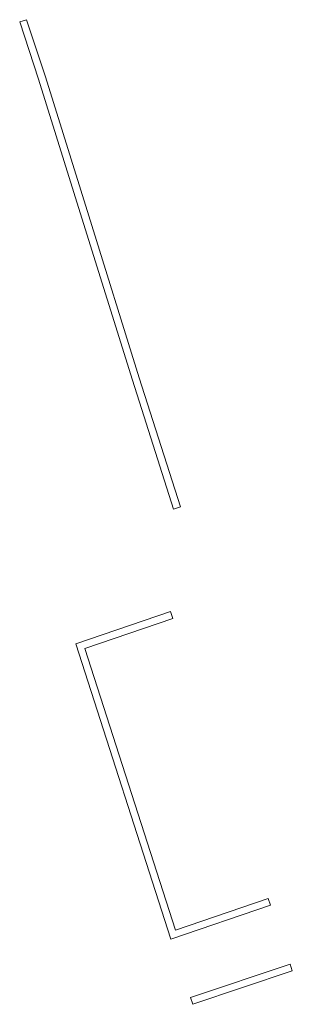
# Model space of a CAD drawing. Extents: x 212171 to 228808, y 571701 to 593093.
# Tile 20 of 97: x 216464 to 216483, y 586063 to 586132. Entities that reach past the tile are written whole.
import ezdxf

# ---------------------------------------------------------------- set-up
doc = ezdxf.new("R2010")
doc.units = 0
doc.layers.add('016 Alles planjaar 2023', color=72, linetype='Continuous', lineweight=20, true_color=0x1e90ff)

msp = doc.modelspace()

# ---------------------------------------------------------------- hatches: boundary and pattern name
at = {"layer": '016 Alles planjaar 2023', "true_color": 0x1e90ff}
h = msp.add_hatch(dxfattribs=at)
h.set_pattern_fill('DQ_CLEAR', color=72, style=0)
h.set_pattern_definition([])
h.paths.add_polyline_path([(216474.983, 586098.116), (216472.122, 586107.096), (216468.594, 586118.369), (216465.577, 586128.045), (216464.258, 586132.032), (216463.783, 586131.875), (216465.101, 586127.892), (216468.117, 586118.22), (216471.645, 586106.945), (216474.507, 586097.965), (216474.983, 586098.116)])
h = msp.add_hatch(dxfattribs=at)
h.set_pattern_fill('DQ_CLEAR', color=72, style=0)
h.set_pattern_definition([])
h.paths.add_polyline_path([(216467.687, 586088.57), (216474.322, 586068.016), (216481.255, 586070.373), (216481.094, 586070.847), (216474.642, 586068.653), (216468.314, 586088.255), (216474.464, 586090.346), (216474.303, 586090.819), (216467.687, 586088.57)])
h = msp.add_hatch(dxfattribs=at)
h.set_pattern_fill('DQ_CLEAR', color=72, style=0)
h.set_pattern_definition([])
h.paths.add_polyline_path([(216475.84, 586063.482), (216482.784, 586065.806), (216482.625, 586066.28), (216475.681, 586063.956), (216475.84, 586063.482)])

# ---------------------------------------------------------------- linework, layer by layer
at = {"layer": '016 Alles planjaar 2023', "color": 14, "true_color": 0x004000}
for points in [[(216474.983, 586098.116), (216472.122, 586107.096), (216468.594, 586118.369), (216465.577, 586128.045), (216464.258, 586132.032), (216463.783, 586131.875), (216465.101, 586127.892), (216468.117, 586118.22), (216471.645, 586106.945), (216474.507, 586097.965), (216474.983, 586098.116)], [(216467.687, 586088.57), (216474.322, 586068.016), (216481.255, 586070.373), (216481.094, 586070.847), (216474.642, 586068.653), (216468.314, 586088.255), (216474.464, 586090.346), (216474.303, 586090.819), (216467.687, 586088.57)], [(216475.84, 586063.482), (216482.784, 586065.806), (216482.625, 586066.28), (216475.681, 586063.956), (216475.84, 586063.482)]]:
    msp.add_lwpolyline(points, close=True, dxfattribs=at)

doc.saveas('drawing.dxf')
